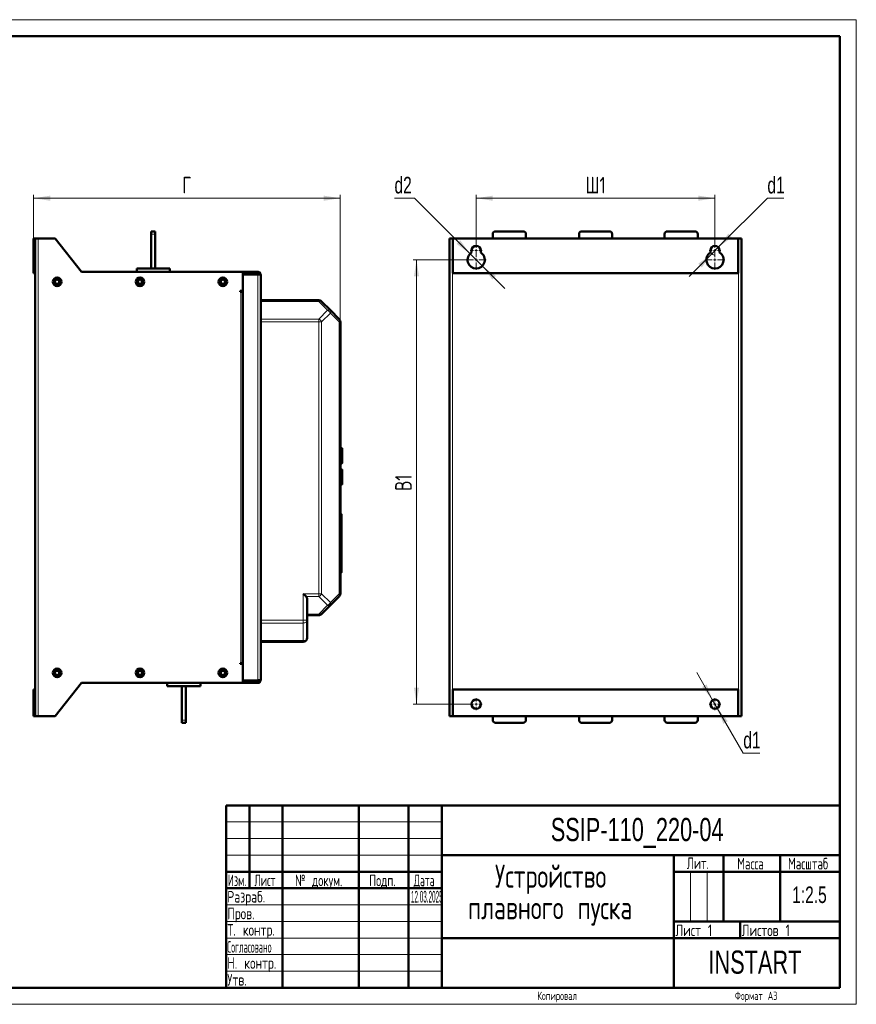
# Model space of a CAD drawing. Header units: millimetres. Extents: x 0 to 420, y 0 to 297.
# Tile 12 of 12: x 168 to 420, y 0 to 297. Entities that reach past the tile are written whole.
import ezdxf

# ---------------------------------------------------------------- set-up
doc = ezdxf.new("R2010")
doc.units = ezdxf.units.MM
doc.styles.add('SLDTEXTSTYLE0', font='TXT', dxfattribs={"width": 0.7, "bigfont": 'bigfont'})
doc.styles.add('SLDTEXTSTYLE1', font='TXT', dxfattribs={"width": 0.7})
doc.styles.add('SLDTEXTSTYLE2', font='TXT', dxfattribs={"width": 0.579176, "bigfont": 'bigfont'})
doc.styles.add('SLDTEXTSTYLE3', font='TXT', dxfattribs={"width": 0.646923, "bigfont": 'bigfont'})
doc.styles.add('SLDTEXTSTYLE4', font='TXT', dxfattribs={"width": 0.570891, "bigfont": 'bigfont'})
doc.styles.add('SLDTEXTSTYLE5', font='TXT', dxfattribs={"width": 0.585996, "bigfont": 'bigfont'})
doc.styles.add('SLDTEXTSTYLE6', font='TXT', dxfattribs={"width": 0.326651})
doc.styles.add('SLDTEXTSTYLE7', font='TXT', dxfattribs={"width": 0.485474, "bigfont": 'bigfont'})
doc.dimstyles.new('SLDDIMSTYLE0', dxfattribs={"dimtxt": 5, "dimasz": 5, "dimexe": 0, "dimexo": 0.0625, "dimgap": 1.25, "dimtad": 2, "dimdec": 1, "dimlfac": 2.5, "dimrnd": 1e-09, "dimzin": 12, "dimdsep": 46, "dimtxsty": 'SLDTEXTSTYLE1', "dimsah": 1, "dimcen": 0.09, "dimadec": 0, "dimazin": 3, "dimtfac": 1, "dimtdec": 3, "dimtofl": 0, "dimtmove": 0, "dimatfit": 3, "dimfxl": 0, "dimfrac": 2, "dimtolj": 1, "dimtzin": 12, "dimarcsym": 0})
doc.dimstyles.new('SLDDIMSTYLE1', dxfattribs={"dimtxt": 5, "dimasz": 5, "dimexe": 0, "dimexo": 0.0625, "dimgap": 1.25, "dimtad": 0, "dimtih": 1, "dimtoh": 1, "dimdec": 1, "dimlfac": 2.5, "dimrnd": 1e-09, "dimzin": 12, "dimdsep": 46, "dimtxsty": 'SLDTEXTSTYLE1', "dimsah": 1, "dimcen": 0, "dimadec": 0, "dimazin": 3, "dimtfac": 1, "dimtdec": 3, "dimtmove": 0, "dimatfit": 3, "dimfxl": 0, "dimfrac": 2, "dimtolj": 1, "dimtzin": 12, "dimarcsym": 0})

# ---------------------------------------------------------------- blocks, each defined once
blk = doc.blocks.new('SW_NOTE_0')
at = {"color": 0, "linetype": 'Continuous', "lineweight": 0, "char_height": 7, "attachment_point": 2, "style": 'SLDTEXTSTYLE0'}
for s, insert in [('Устройство', (21.44, 9)), ('плавного пуска', (21.31, -0.5))]:
    blk.add_mtext(s, dxfattribs=dict(at, insert=insert))
blk = doc.blocks.new('_D_2')
at = {"color": 7, "linetype": 'Continuous', "lineweight": 0}
for p, q in [((171.94, 230.96), (171.94, 244.15)), ((264.42, 205.86), (264.42, 244.15)), ((171.94, 243.15), (264.42, 243.15))]:
    blk.add_line(p, q, dxfattribs=at)
at = {"color": 7, "linetype": 'Continuous', "lineweight": 18}
for points in [[(171.94, 243.15), (176.94, 242.38), (176.94, 243.92)], [(264.42, 243.15), (259.42, 243.92), (259.42, 242.38)]]:
    blk.add_solid(points, dxfattribs=at)
at = {"color": 7, "linetype": 'Continuous', "lineweight": 18, "insert": (216.76, 249.6), "char_height": 5, "attachment_point": 1, "style": 'SLDTEXTSTYLE0'}
blk.add_mtext('Г', dxfattribs=at)
blk = doc.blocks.new('_D_3')
at = {"color": 7, "linetype": 'Continuous', "lineweight": 0}
for p, q in [((305.39, 229.16), (305.39, 244.15)), ((377.39, 229.16), (377.39, 244.15)), ((305.39, 243.15), (377.39, 243.15))]:
    blk.add_line(p, q, dxfattribs=at)
at = {"color": 7, "linetype": 'Continuous', "lineweight": 18}
for points in [[(305.39, 243.15), (310.39, 242.38), (310.39, 243.92)], [(377.39, 243.15), (372.39, 243.92), (372.39, 242.38)]]:
    blk.add_solid(points, dxfattribs=at)
at = {"color": 7, "linetype": 'Continuous', "lineweight": 18, "insert": (338.37, 249.6), "char_height": 5, "attachment_point": 1, "style": 'SLDTEXTSTYLE0'}
blk.add_mtext('Ш1', dxfattribs=at)
blk = doc.blocks.new('_D_4')
at = {"color": 7, "linetype": 'Continuous', "lineweight": 0}
for p, q in [((302.38, 224.55), (286.39, 224.55)), ((287.39, 224.55), (287.39, 90.55)), ((303.58, 90.55), (286.39, 90.55))]:
    blk.add_line(p, q, dxfattribs=at)
at = {"color": 7, "linetype": 'Continuous', "lineweight": 18}
for points in [[(287.39, 224.55), (286.62, 219.55), (288.16, 219.55)], [(287.39, 90.55), (288.16, 95.55), (286.62, 95.55)]]:
    blk.add_solid(points, dxfattribs=at)
at = {"color": 7, "linetype": 'Continuous', "lineweight": 18, "insert": (280.94, 154.89), "char_height": 5, "attachment_point": 1, "rotation": 90, "style": 'SLDTEXTSTYLE0'}
blk.add_mtext('В1', dxfattribs=at)
blk = doc.blocks.new('_D_5')
at = {"color": 7, "linetype": 'Continuous', "lineweight": 0}
for p, q in [((378.38, 228.34), (393.19, 243.15)), ((393.19, 243.15), (398.16, 243.15)), ((376.4, 226.36), (369.6, 219.56)), ((376.4, 226.36), (378.38, 228.34))]:
    blk.add_line(p, q, dxfattribs=at)
at = {"color": 7, "linetype": 'Continuous', "lineweight": 18}
blk.add_arc((377.39, 227.35), 1.4, 180.4092, 260.5377, dxfattribs=at)
for points in [[(378.38, 228.34), (382.46, 231.33), (381.37, 232.42)], [(376.4, 226.36), (372.32, 223.37), (373.41, 222.28)]]:
    blk.add_solid(points, dxfattribs=at)
at = {"color": 7, "linetype": 'Continuous', "lineweight": 18, "insert": (393.19, 249.6), "char_height": 5, "attachment_point": 1, "style": 'SLDTEXTSTYLE1'}
blk.add_mtext('d1', dxfattribs=at)
blk = doc.blocks.new('_D_6')
at = {"color": 7, "linetype": 'Continuous', "lineweight": 0}
for p, q in [((286.79, 243.15), (280.75, 243.15)), ((303.55, 226.39), (286.79, 243.15)), ((307.23, 222.71), (303.55, 226.39)), ((307.23, 222.71), (314.03, 215.91))]:
    blk.add_line(p, q, dxfattribs=at)
at = {"color": 7, "linetype": 'Continuous', "lineweight": 18}
for points in [[(303.55, 226.39), (300.56, 230.47), (299.47, 229.38)], [(307.23, 222.71), (310.22, 218.63), (311.31, 219.72)]]:
    blk.add_solid(points, dxfattribs=at)
at = {"color": 7, "linetype": 'Continuous', "lineweight": 18, "insert": (280.75, 249.6), "char_height": 5, "attachment_point": 1, "style": 'SLDTEXTSTYLE1'}
blk.add_mtext('d2', dxfattribs=at)
blk = doc.blocks.new('_D_7')
at = {"color": 7, "linetype": 'Continuous', "lineweight": 0}
for p, q in [((376.69, 91.76), (371.88, 100.09)), ((376.69, 91.76), (378.09, 89.34)), ((378.09, 89.34), (385.93, 75.75)), ((385.93, 75.75), (390.9, 75.75))]:
    blk.add_line(p, q, dxfattribs=at)
at = {"color": 7, "linetype": 'Continuous', "lineweight": 18}
for points in [[(376.69, 91.76), (374.85, 96.48), (373.52, 95.71)], [(378.09, 89.34), (379.92, 84.62), (381.25, 85.39)]]:
    blk.add_solid(points, dxfattribs=at)
at = {"color": 7, "linetype": 'Continuous', "lineweight": 18, "insert": (385.93, 82.2), "char_height": 5, "attachment_point": 1, "style": 'SLDTEXTSTYLE1'}
blk.add_mtext('d1', dxfattribs=at)
blk = doc.blocks.new('SW_CENTERMARKSYMBOL_6')
at = {"color": 0, "linetype": 'Continuous', "lineweight": 18}
for p, q in [((-0.8, 0), (-1.8, 0)), ((0, 0), (-0.4, 0)), ((0, 0.8), (0, 1.8)), ((0, 0), (0, 0.4)), ((0, 0), (0, -0.4)), ((0, 0), (0.4, 0)), ((0.8, 0), (1.8, 0)), ((0, -0.8), (0, -1.8))]:
    blk.add_line(p, q, dxfattribs=at)
blk = doc.blocks.new('SW_CENTERMARKSYMBOL_7')
at = {"color": 0, "linetype": 'Continuous', "lineweight": 18}
for p, q in [((0, 0.8), (0, 3)), ((-0.8, 0), (-3, 0)), ((0, 0), (-0.4, 0)), ((0, 0), (0, 0.4)), ((0, 0), (0, -0.4)), ((0, 0), (0.4, 0)), ((0.8, 0), (3, 0)), ((0, -0.8), (0, -3))]:
    blk.add_line(p, q, dxfattribs=at)
blk = doc.blocks.new('SW_CENTERMARKSYMBOL_8')
at = {"color": 0, "linetype": 'Continuous', "lineweight": 18}
for p, q in [((-0.8, 0), (-1.8, 0)), ((0, 0), (-0.4, 0)), ((0, 0.8), (0, 1.8)), ((0, 0), (0, 0.4)), ((0, 0), (0, -0.4)), ((0, 0), (0.4, 0)), ((0.8, 0), (1.8, 0)), ((0, -0.8), (0, -1.8))]:
    blk.add_line(p, q, dxfattribs=at)
blk = doc.blocks.new('SW_CENTERMARKSYMBOL_9')
at = {"color": 0, "linetype": 'Continuous', "lineweight": 18}
for p, q in [((0, 0.8), (0, 3)), ((-0.8, 0), (-3, 0)), ((0, 0), (-0.4, 0)), ((0, 0), (0, 0.4)), ((0, 0), (0, -0.4)), ((0, 0), (0.4, 0)), ((0.8, 0), (3, 0)), ((0, -0.8), (0, -3))]:
    blk.add_line(p, q, dxfattribs=at)
blk = doc.blocks.new('SW_CENTERMARKSYMBOL_10')
at = {"color": 0, "linetype": 'Continuous', "lineweight": 18}
for p, q in [((-0.8, 0), (-1.8, 0)), ((0, 0), (-0.4, 0)), ((0, 0.8), (0, 1.8)), ((0, 0), (0, 0.4)), ((0, 0), (0, -0.4)), ((0, 0), (0.4, 0)), ((0.8, 0), (1.8, 0)), ((0, -0.8), (0, -1.8))]:
    blk.add_line(p, q, dxfattribs=at)
blk = doc.blocks.new('SW_CENTERMARKSYMBOL_11')
at = {"color": 0, "linetype": 'Continuous', "lineweight": 18}
for p, q in [((-0.8, 0), (-1.8, 0)), ((0, 0), (-0.4, 0)), ((0, 0.8), (0, 1.8)), ((0, 0), (0, 0.4)), ((0, 0), (0, -0.4)), ((0, 0), (0.4, 0)), ((0.8, 0), (1.8, 0)), ((0, -0.8), (0, -1.8))]:
    blk.add_line(p, q, dxfattribs=at)

msp = doc.modelspace()

# ---------------------------------------------------------------- linework, layer by layer
at = {"color": 7, "linetype": 'Continuous', "lineweight": 18}
for p, q in [((0, 297), (420, 297)), ((420, 297), (420, 0)), ((230, 55), (295, 55)), ((230, 50), (295, 50)), ((230, 45), (295, 45)), ((370, 40), (370, 25)), ((375, 40), (375, 25)), ((230, 30), (295, 30)), ((230, 25), (295, 25)), ((230, 20), (295, 20)), ((230, 15), (295, 15)), ((230, 10), (295, 10)), ((0, 0), (420, 0))]:
    msp.add_line(p, q, dxfattribs=at)
at = {"color": 7, "linetype": 'Continuous', "lineweight": 50}
for p, q in [((415, 292), (20, 292)), ((415, 5), (415, 292)), ((208.621, 233.152), (207.421, 233.152)), ((207.421, 233.152), (207.421, 232.352)), ((207.421, 232.352), (207.421, 221.952)), ((208.621, 233.152), (208.621, 232.352)), ((208.621, 232.352), (208.621, 221.952)), ((310.387, 230.952), (310.387, 232.352)), ((311.187, 233.152), (319.587, 233.152)), ((320.387, 232.352), (320.387, 230.952)), ((336.387, 230.952), (336.387, 232.352)), ((337.187, 233.152), (345.587, 233.152)), ((346.387, 232.352), (346.387, 230.952)), ((362.187, 230.952), (362.187, 232.352)), ((362.987, 233.152), (371.387, 233.152)), ((372.187, 232.352), (372.187, 230.952)), ((171.941, 230.952), (171.941, 220.552)), ((172.421, 230.952), (171.941, 230.952)), ((172.421, 86.952), (172.421, 230.952)), ((173.301, 230.952), (172.421, 230.952)), ((178.421, 230.952), (173.301, 230.952)), ((186.421, 220.952), (178.421, 230.952)), ((298.267, 230.952), (297.387, 230.952)), ((297.387, 230.952), (297.387, 86.952)), ((298.387, 230.952), (298.267, 230.952)), ((298.387, 220.552), (298.387, 230.952)), ((298.387, 230.952), (384.387, 230.952)), ((384.387, 230.952), (384.387, 220.552)), ((384.507, 230.952), (384.387, 230.952)), ((385.387, 230.952), (384.507, 230.952)), ((385.387, 86.952), (385.387, 230.952)), ((303.987, 226.743), (303.987, 227.352)), ((306.787, 227.352), (306.787, 226.743)), ((375.987, 226.743), (375.987, 227.352)), ((378.787, 227.352), (378.787, 226.743)), ((171.941, 220.552), (172.421, 220.552)), ((235.021, 220.952), (186.421, 220.952)), ((213.021, 221.952), (203.021, 221.952)), ((203.021, 221.952), (203.021, 220.952)), ((213.021, 221.952), (213.021, 220.952)), ((239.541, 220.952), (235.021, 220.952)), ((235.021, 215.192), (235.021, 220.952)), ((235.021, 220.472), (239.541, 220.472)), ((235.021, 97.715), (235.021, 220.189)), ((235.021, 220.189), (239.541, 220.189)), ((235.501, 220.272), (235.501, 220.189)), ((239.541, 220.472), (239.541, 220.952)), ((240.421, 220.072), (240.421, 97.832)), ((384.387, 220.552), (298.387, 220.552)), ((204.629, 217.753), (204.587, 218.249)), ((234.221, 215.192), (235.021, 215.192)), ((234.221, 214.952), (234.221, 215.192)), ((234.461, 214.952), (234.221, 214.952)), ((235.021, 214.952), (234.461, 214.952)), ((240.421, 212.352), (257.923, 212.352)), ((258.772, 212), (261.421, 209.352)), ((261.421, 209.352), (264.069, 206.703)), ((264.421, 205.855), (264.421, 123.849)), ((264.425, 197.772), (264.421, 197.772)), ((264.421, 195.023), (264.425, 195.023)), ((264.425, 195.872), (264.425, 195.023)), ((264.425, 189.632), (264.421, 189.632)), ((264.425, 189.632), (264.425, 188.832)), ((264.425, 188.832), (264.425, 181.155)), ((264.425, 180.874), (264.425, 177.632)), ((264.421, 176.832), (264.425, 176.832)), ((264.425, 177.632), (264.425, 176.832)), ((264.831, 167.766), (264.421, 167.788)), ((265.021, 165.792), (265.061, 165.792)), ((265.021, 165.072), (265.061, 165.072)), ((264.421, 163.156), (264.831, 163.177)), ((264.831, 161.366), (264.421, 161.388)), ((264.421, 156.756), (264.831, 156.777)), ((264.425, 155.52), (264.421, 155.52)), ((264.425, 155.52), (264.425, 154.672)), ((264.421, 152.772), (264.425, 152.772)), ((264.821, 147.814), (264.421, 147.814)), ((264.821, 140.912), (264.421, 140.912)), ((264.821, 134.822), (264.421, 134.822)), ((264.421, 130.287), (264.821, 130.287)), ((254.421, 122.152), (254.421, 115.849)), ((264.069, 123), (261.421, 120.352)), ((261.421, 120.352), (258.772, 117.703)), ((257.923, 117.352), (254.421, 117.352)), ((254.421, 115.849), (254.421, 110.552)), ((240.421, 109.352), (253.221, 109.352)), ((234.221, 102.952), (234.461, 102.952)), ((234.221, 102.712), (234.221, 102.952)), ((235.021, 102.712), (234.221, 102.712)), ((234.461, 102.952), (235.021, 102.952)), ((235.021, 96.952), (235.021, 102.712)), ((178.421, 86.952), (186.421, 96.952)), ((186.421, 96.952), (235.021, 96.952)), ((212.221, 95.952), (212.221, 96.952)), ((212.221, 95.952), (222.221, 95.952)), ((216.621, 95.952), (216.621, 85.752)), ((217.821, 95.952), (217.821, 85.752)), ((222.221, 95.952), (222.221, 96.952)), ((239.541, 97.715), (235.021, 97.715)), ((235.021, 97.432), (239.541, 97.432)), ((235.021, 96.952), (239.541, 96.952)), ((239.541, 96.952), (239.541, 97.432)), ((171.941, 94.952), (172.421, 94.952)), ((171.941, 86.952), (171.941, 94.952)), ((298.387, 94.952), (298.387, 86.952)), ((384.387, 94.952), (298.387, 94.952)), ((384.387, 86.952), (384.387, 94.952)), ((172.421, 86.952), (171.941, 86.952)), ((172.421, 86.952), (173.301, 86.952)), ((173.301, 86.952), (178.421, 86.952)), ((297.387, 86.952), (298.267, 86.952)), ((298.267, 86.952), (298.387, 86.952)), ((298.387, 86.952), (384.387, 86.952)), ((310.387, 85.752), (310.387, 86.952)), ((320.387, 86.952), (320.387, 85.752)), ((336.387, 85.752), (336.387, 86.952)), ((346.387, 86.952), (346.387, 85.752)), ((362.187, 85.752), (362.187, 86.952)), ((372.187, 86.952), (372.187, 85.752)), ((384.387, 86.952), (384.507, 86.952)), ((384.507, 86.952), (385.387, 86.952)), ((216.621, 85.752), (216.621, 84.952)), ((217.821, 84.952), (216.621, 84.952)), ((217.821, 85.752), (217.821, 84.952)), ((319.587, 84.952), (311.187, 84.952)), ((345.587, 84.952), (337.187, 84.952)), ((371.387, 84.952), (362.987, 84.952)), ((230, 60), (415, 60)), ((230, 60), (230, 5)), ((237, 35), (237, 60)), ((247, 60), (247, 5)), ((270, 60), (270, 5)), ((285, 60), (285, 5)), ((295, 60), (295, 5)), ((295, 45), (415, 45)), ((365, 45), (365, 5)), ((380, 45), (380, 25)), ((397, 45), (397, 25)), ((230, 40), (295, 40)), ((365, 40), (415, 40)), ((230, 35), (295, 35)), ((365, 25), (415, 25)), ((385, 25), (385, 20)), ((295, 20), (415, 20)), ((20, 5), (415, 5))]:
    msp.add_line(p, q, dxfattribs=at)
at = {"color": 9, "linetype": 'Continuous', "lineweight": 18}
for p, q in [((208.621, 232.352), (207.421, 232.352)), ((173.301, 86.952), (173.301, 230.952)), ((298.267, 230.952), (298.267, 86.952)), ((384.507, 86.952), (384.507, 230.952)), ((239.541, 220.189), (239.541, 97.715)), ((234.461, 102.952), (234.461, 214.952)), ((257.923, 212), (240.421, 212)), ((257.923, 212), (260.572, 209.352)), ((260.572, 209.352), (257.923, 206.703)), ((261.421, 208.503), (258.772, 205.855)), ((264.069, 205.855), (261.421, 208.503)), ((240.421, 206.703), (257.923, 206.703)), ((257.923, 205.855), (240.421, 205.855)), ((257.923, 205.855), (257.923, 123.849)), ((258.772, 205.855), (257.923, 205.855)), ((258.772, 205.855), (258.772, 123.849)), ((264.069, 205.855), (264.069, 123.849)), ((264.421, 195.872), (264.425, 195.872)), ((264.421, 188.832), (264.425, 188.832)), ((264.425, 177.632), (264.421, 177.632)), ((264.831, 163.177), (264.831, 167.766)), ((264.831, 159.072), (264.831, 161.366)), ((264.831, 156.777), (264.831, 159.072)), ((264.425, 154.672), (264.421, 154.672)), ((264.821, 132.116), (264.421, 132.116)), ((253.221, 123.849), (257.923, 123.849)), ((253.221, 115.849), (253.221, 123.849)), ((257.923, 123), (254.069, 123)), ((257.923, 123.849), (258.772, 123.849)), ((257.923, 123), (260.572, 120.352)), ((258.772, 123.849), (261.421, 121.2)), ((261.421, 121.2), (264.069, 123.849)), ((260.572, 120.352), (257.923, 117.703)), ((240.421, 115.849), (253.221, 115.849)), ((253.221, 115.849), (254.421, 115.849)), ((257.923, 117.703), (254.421, 117.703)), ((240.421, 115), (253.221, 115)), ((253.221, 115), (253.221, 109.703)), ((240.421, 109.703), (253.221, 109.703)), ((217.821, 85.752), (216.621, 85.752))]:
    msp.add_line(p, q, dxfattribs=at)
at = {"color": 7, "linetype": 'Continuous', "lineweight": 50, "flags": 128}
msp.add_lwpolyline([(235.021, 220.272), (235.034, 220.405), (235.051, 220.472)], dxfattribs=at)
at = {"color": 7, "linetype": 'Continuous', "lineweight": 50}
for centre, radius in [((179.021, 217.952), 1.3), ((179.021, 217.952), 0.9), ((179.021, 217.952), 0.64), ((204.021, 217.952), 1.3), ((204.021, 217.952), 0.9), ((204.021, 217.952), 0.64), ((229.021, 217.952), 1.3), ((229.021, 217.952), 0.9), ((229.021, 217.952), 0.64), ((179.021, 99.952), 1.3), ((204.021, 99.952), 1.3), ((229.021, 99.952), 1.3), ((179.021, 99.952), 0.9), ((179.021, 99.952), 0.64), ((204.021, 99.952), 0.9), ((204.021, 99.952), 0.64), ((229.021, 99.952), 0.9), ((229.021, 99.952), 0.64), ((305.387, 90.552), 1.4), ((377.387, 90.552), 1.4)]:
    msp.add_circle(centre, radius, dxfattribs=at)
for centre, radius, start, end in [((311.187, 232.352), 0.8, 90, 180), ((319.587, 232.352), 0.8, 0, 90), ((337.187, 232.352), 0.8, 90, 180), ((345.587, 232.352), 0.8, 0, 90), ((362.987, 232.352), 0.8, 90, 180), ((371.387, 232.352), 0.8, 0, 90), ((305.387, 227.352), 1.4, 0, 180), ((377.387, 227.352), 1.4, 0, 180), ((305.387, 224.552), 2.6, 122.57897, 57.42103), ((377.387, 224.552), 2.6, 122.57897, 57.42103), ((235.101, 220.232), 0.08, 180, 212.38013), ((235.701, 220.272), 0.2, 90, 180), ((257.923, 211.152), 1.2, 45, 90), ((263.221, 205.855), 1.2, 0, 45), ((264.821, 167.567), 0.2, 0, 87), ((264.821, 163.377), 0.2, 273, 0), ((264.821, 161.167), 0.2, 0, 87), ((264.821, 156.977), 0.2, 273, 0), ((263.221, 123.849), 1.2, 315, 360), ((257.923, 118.552), 1.2, 270, 315.00001), ((253.221, 110.552), 1.2, 270, 360), ((235.101, 97.672), 0.08, 147.61987, 180), ((311.187, 85.752), 0.8, 180, 270), ((319.587, 85.752), 0.8, 270, 0), ((337.187, 85.752), 0.8, 180, 270), ((345.587, 85.752), 0.8, 270, 0), ((362.987, 85.752), 0.8, 180, 270), ((371.387, 85.752), 0.8, 270, 0)]:
    msp.add_arc(centre, radius, start, end, dxfattribs=at)
at = {"color": 9, "linetype": 'Continuous', "lineweight": 18}
for centre, radius, start, end in [((260.811, 208.928), 0.742, 325.14306, 34.85694), ((259.669, 122.103), 1.971, 297.27378, 332.72622)]:
    msp.add_arc(centre, radius, start, end, dxfattribs=at)
at = {"color": 7, "linetype": 'Continuous', "lineweight": 50}
for points in [[(239.541, 220.952), (239.656, 220.939), (239.886, 220.912), (240.177, 220.709), (240.381, 220.418), (240.407, 220.187), (240.421, 220.072)], [(240.421, 220.072), (240.407, 220.082), (240.381, 220.101), (240.177, 220.13), (239.886, 220.16), (239.656, 220.179), (239.541, 220.189)], [(239.541, 97.715), (239.656, 97.724), (239.886, 97.744), (240.177, 97.773), (240.381, 97.803), (240.407, 97.822), (240.421, 97.832)], [(240.421, 97.832), (240.407, 97.717), (240.381, 97.486), (240.177, 97.195), (239.886, 96.992), (239.656, 96.965), (239.541, 96.952)]]:
    msp.add_open_spline(points, degree=3, dxfattribs=at)
for points, knots in [([(239.924, 220.155), (239.921, 220.179), (239.91, 220.254), (239.829, 220.361), (239.698, 220.454), (239.593, 220.466), (239.541, 220.472)], [0, 0, 0, 0, 0.1322666, 0.4215111, 0.7107555, 1, 1, 1, 1]), ([(265.021, 165.472), (265.021, 165.735), (265.021, 166.141), (265.021, 166.628), (265.021, 166.964), (265.021, 167.234), (265.021, 167.496), (265.021, 167.539), (265.021, 167.567)], [0, 0, 0, 0, 0.2394568, 0.3683607, 0.5, 0.6316393, 0.7605432, 1, 1, 1, 1]), ([(265.021, 163.377), (265.021, 163.405), (265.021, 163.448), (265.021, 163.709), (265.021, 163.98), (265.021, 164.315), (265.021, 164.803), (265.021, 165.208), (265.021, 165.472)], [0, 0, 0, 0, 0.2394568, 0.3683607, 0.5, 0.6316393, 0.7605432, 1, 1, 1, 1]), ([(265.021, 159.072), (265.021, 159.335), (265.021, 159.741), (265.021, 160.228), (265.021, 160.564), (265.021, 160.834), (265.021, 161.096), (265.021, 161.139), (265.021, 161.167)], [0, 0, 0, 0, 0.2394568, 0.3683607, 0.5, 0.6316393, 0.7605432, 1, 1, 1, 1]), ([(265.021, 156.977), (265.021, 157.005), (265.021, 157.048), (265.021, 157.309), (265.021, 157.58), (265.021, 157.915), (265.021, 158.403), (265.021, 158.808), (265.021, 159.072)], [0, 0, 0, 0, 0.2394568, 0.3683607, 0.5, 0.6316393, 0.7605432, 1, 1, 1, 1]), ([(264.821, 147.785), (264.821, 147.794), (264.821, 147.833), (264.821, 147.646), (264.821, 147.254), (264.821, 146.714), (264.821, 145.834), (264.821, 144.603), (264.821, 143.535), (264.821, 142.671), (264.821, 141.971), (264.821, 141.428), (264.821, 141.127), (264.821, 141.052)], [0, 0, 0, 0, 0.0439483, 0.1953701, 0.2721675, 0.3488549, 0.4856961, 0.6044659, 0.7346037, 0.8032988, 0.8720627, 0.9679092, 1, 1, 1, 1]), ([(264.821, 140.912), (264.821, 140.658), (264.821, 140.014), (264.821, 138.933), (264.821, 137.799), (264.821, 136.791), (264.821, 135.794), (264.821, 135.182), (264.821, 134.822)], [0, 0, 0, 0, 0.1250906, 0.3179914, 0.510708, 0.6533693, 0.7958207, 1, 1, 1, 1]), ([(264.821, 134.822), (264.821, 134.61), (264.821, 134.016), (264.821, 133.05), (264.821, 132.459), (264.821, 132.116)], [0, 0, 0, 0, 0.1892578, 0.5302376, 1, 1, 1, 1]), ([(264.821, 132.116), (264.821, 131.991), (264.821, 131.615), (264.821, 131.107), (264.821, 130.636), (264.821, 130.293), (264.821, 130.331), (264.821, 130.343)], [0, 0, 0, 0, 0.1148571, 0.3461682, 0.577647, 0.8651323, 1, 1, 1, 1]), ([(254.069, 123), (253.942, 123.127), (253.679, 123.391), (253.377, 123.692), (253.221, 123.849)], [0, 0, 0, 0, 0.4814571, 1, 1, 1, 1]), ([(254.069, 123), (254.17, 122.874), (254.379, 122.61), (254.406, 122.308), (254.421, 122.152)], [0, 0, 0, 0, 0.4814571, 1, 1, 1, 1]), ([(239.541, 97.432), (239.593, 97.438), (239.698, 97.45), (239.829, 97.543), (239.91, 97.649), (239.921, 97.725), (239.924, 97.749)], [0, 0, 0, 0, 0.2892445, 0.5784889, 0.8677334, 1, 1, 1, 1])]:
    msp.add_open_spline(points, degree=3, knots=knots, dxfattribs=at)
at = {"color": 9, "linetype": 'Continuous', "lineweight": 18}
for points in [[(257.923, 212), (257.923, 212.053), (257.923, 212.158), (257.923, 212.267), (257.923, 212.339), (257.923, 212.347), (257.923, 212.352)], [(258.772, 212), (258.724, 212.038), (258.627, 212.112), (258.418, 212.142), (258.18, 212.112), (258.009, 212.038), (257.923, 212)], [(260.572, 209.352), (260.658, 209.389), (260.829, 209.463), (261.067, 209.493), (261.275, 209.463), (261.372, 209.389), (261.421, 209.352)], [(261.421, 208.503), (261.372, 208.589), (261.275, 208.76), (261.067, 208.998), (260.829, 209.207), (260.658, 209.303), (260.572, 209.352)], [(257.923, 205.855), (257.923, 205.933), (257.923, 206.091), (257.923, 206.317), (257.923, 206.527), (257.923, 206.645), (257.923, 206.703)], [(257.923, 206.703), (258.009, 206.655), (258.18, 206.558), (258.418, 206.35), (258.627, 206.111), (258.724, 205.94), (258.772, 205.855)], [(264.069, 205.855), (264.106, 205.94), (264.181, 206.111), (264.21, 206.35), (264.181, 206.558), (264.106, 206.655), (264.069, 206.703)], [(264.421, 205.855), (264.416, 205.855), (264.407, 205.855), (264.335, 205.855), (264.226, 205.855), (264.121, 205.855), (264.069, 205.855)], [(257.923, 123), (257.923, 123.059), (257.923, 123.176), (257.923, 123.387), (257.923, 123.613), (257.923, 123.77), (257.923, 123.849)], [(258.772, 123.849), (258.724, 123.763), (258.627, 123.592), (258.418, 123.354), (258.18, 123.146), (258.009, 123.049), (257.923, 123)], [(264.069, 123), (264.106, 123.049), (264.181, 123.146), (264.21, 123.354), (264.181, 123.592), (264.106, 123.763), (264.069, 123.849)], [(264.069, 123.849), (264.121, 123.849), (264.226, 123.849), (264.335, 123.849), (264.407, 123.849), (264.416, 123.849), (264.421, 123.849)], [(261.421, 120.352), (261.372, 120.315), (261.275, 120.24), (261.067, 120.211), (260.829, 120.24), (260.658, 120.315), (260.572, 120.352)], [(261.421, 121.2), (261.458, 121.115), (261.532, 120.944), (261.562, 120.706), (261.532, 120.497), (261.458, 120.4), (261.421, 120.352)], [(253.221, 115), (253.221, 115.059), (253.221, 115.176), (253.221, 115.387), (253.221, 115.613), (253.221, 115.77), (253.221, 115.849)], [(254.421, 115.849), (254.402, 115.738), (254.366, 115.515), (254.089, 115.235), (253.692, 115.039), (253.378, 115.013), (253.221, 115)], [(257.923, 117.703), (258.009, 117.666), (258.18, 117.592), (258.418, 117.562), (258.627, 117.592), (258.724, 117.666), (258.772, 117.703)], [(257.923, 117.352), (257.923, 117.356), (257.923, 117.365), (257.923, 117.437), (257.923, 117.546), (257.923, 117.651), (257.923, 117.703)], [(253.221, 109.703), (253.378, 109.716), (253.692, 109.742), (254.089, 109.938), (254.366, 110.218), (254.402, 110.441), (254.421, 110.552)], [(253.221, 109.352), (253.221, 109.356), (253.221, 109.365), (253.221, 109.437), (253.221, 109.546), (253.221, 109.651), (253.221, 109.703)]]:
    msp.add_open_spline(points, degree=3, dxfattribs=at)

# ---------------------------------------------------------------- block references
at = {"color": 7, "linetype": 'Continuous', "lineweight": 0}
for name, p in [('SW_CENTERMARKSYMBOL_6', (305.387, 227.352)), ('SW_CENTERMARKSYMBOL_8', (377.387, 227.352)), ('SW_CENTERMARKSYMBOL_7', (305.387, 224.552)), ('SW_CENTERMARKSYMBOL_9', (377.387, 224.552)), ('SW_CENTERMARKSYMBOL_10', (305.387, 90.552)), ('SW_CENTERMARKSYMBOL_11', (377.387, 90.552)), ('SW_NOTE_0', (306.381, 33.149))]:
    msp.add_blockref(name, p, dxfattribs=at)

# ---------------------------------------------------------------- texts
for s, insert, char_height, attachment_point, style in [('SSIP-110_220-04', (353.925, 56.22), 7, 2, 'SLDTEXTSTYLE1'), ('Масштаб', (405.462, 44.184), 3.5, 2, 'SLDTEXTSTYLE3'), ('Лит.', (372.202, 44.313), 3.5, 2, 'SLDTEXTSTYLE3'), ('Масса', (388.11, 44.184), 3.5, 2, 'SLDTEXTSTYLE3'), ('Изм.', (233.293, 39.127), 3.5, 2, 'SLDTEXTSTYLE5'), ('Лист', (241.677, 39.127), 3.5, 2, 'SLDTEXTSTYLE2'), ('№ докум.', (257.889, 39.127), 3.5, 2, 'SLDTEXTSTYLE3'), ('Подп.', (277.122, 39.127), 3.5, 2, 'SLDTEXTSTYLE3'), ('Дата', (289.693, 39.127), 3.5, 2, 'SLDTEXTSTYLE4'), ('Разраб.', (230.332, 34.196), 3.5, 1, 'SLDTEXTSTYLE0'), ('12.03.2025', (285.709, 34.205), 3.5, 1, 'SLDTEXTSTYLE6'), ('1:2.5', (405.875, 35.546), 5, 2, 'SLDTEXTSTYLE1'), ('Пров.', (230.332, 29.139), 3.5, 1, 'SLDTEXTSTYLE0'), ('Т. контр.', (230.332, 24.196), 3.5, 1, 'SLDTEXTSTYLE0'), ('Лист 1', (365.466, 24.06), 3.5, 1, 'SLDTEXTSTYLE0'), ('Листов 1', (385.466, 24.06), 3.5, 1, 'SLDTEXTSTYLE0'), ('Согласовано', (230.303, 19.073), 3.5, 1, 'SLDTEXTSTYLE7'), ('INSTART', (389.435, 16.22), 7, 2, 'SLDTEXTSTYLE1'), ('Н. контр.', (230.332, 14.196), 3.5, 1, 'SLDTEXTSTYLE0'), ('Утв.', (230.332, 9.139), 3.5, 1, 'SLDTEXTSTYLE0'), ('Копировал', (329.804, 3.817), 2.5, 2, 'SLDTEXTSTYLE0'), ('Формат А3', (389.811, 3.817), 2.5, 2, 'SLDTEXTSTYLE0')]:
    msp.add_mtext(s, dxfattribs=dict(at, insert=insert, char_height=char_height, attachment_point=attachment_point, style=style))

# ---------------------------------------------------------------- dimensions: what is measured, and where the dimension line sits
at = {"color": 7, "linetype": 'Continuous', "lineweight": 18}
for base, p1, p2, angle, text, picture, middle in [((264.421, 243.152), (171.941, 230.952), (264.421, 205.855), 0, 'Г', '_D_2', (218.181, 243.152)), ((287.387, 90.552), (302.387, 224.552), (303.587, 90.552), 90, 'В1', '_D_4', (287.387, 157.552))]:
    dim = msp.add_linear_dim(base=base, p1=p1, p2=p2, angle=angle, text=text, dimstyle='SLDDIMSTYLE0', dxfattribs=at)
    dim.commit()
    dim.dimension.update_dxf_attribs({"geometry": picture, "text_midpoint": middle, "dimtype": 160})
for p1, p2, text, picture, middle in [((303.549, 226.39), (307.226, 222.713), 'd2', '_D_6', (283.766, 246.968)), ((378.377, 228.342), (376.398, 226.362), 'd1', '_D_5', (395.674, 246.968)), ((378.087, 89.339), (376.687, 91.764), 'd1', '_D_7', (388.417, 79.57))]:
    dim = msp.add_diameter_dim_2p(p1=p1, p2=p2, text=text, dimstyle='SLDDIMSTYLE1', override={"dimpost": '<>'}, dxfattribs=at)
    dim.commit()
    dim.dimension.update_dxf_attribs({"geometry": picture, "text_midpoint": middle, "dimtype": 163})
dim = msp.add_linear_dim(base=(377.387, 243.152), p1=(305.387, 229.152), p2=(377.387, 229.152), text='Ш1', dimstyle='SLDDIMSTYLE0', dxfattribs=at)
dim.commit()
dim.dimension.update_dxf_attribs({"geometry": '_D_3', "text_midpoint": (341.387, 243.152), "dimtype": 160})

doc.saveas('drawing.dxf')
